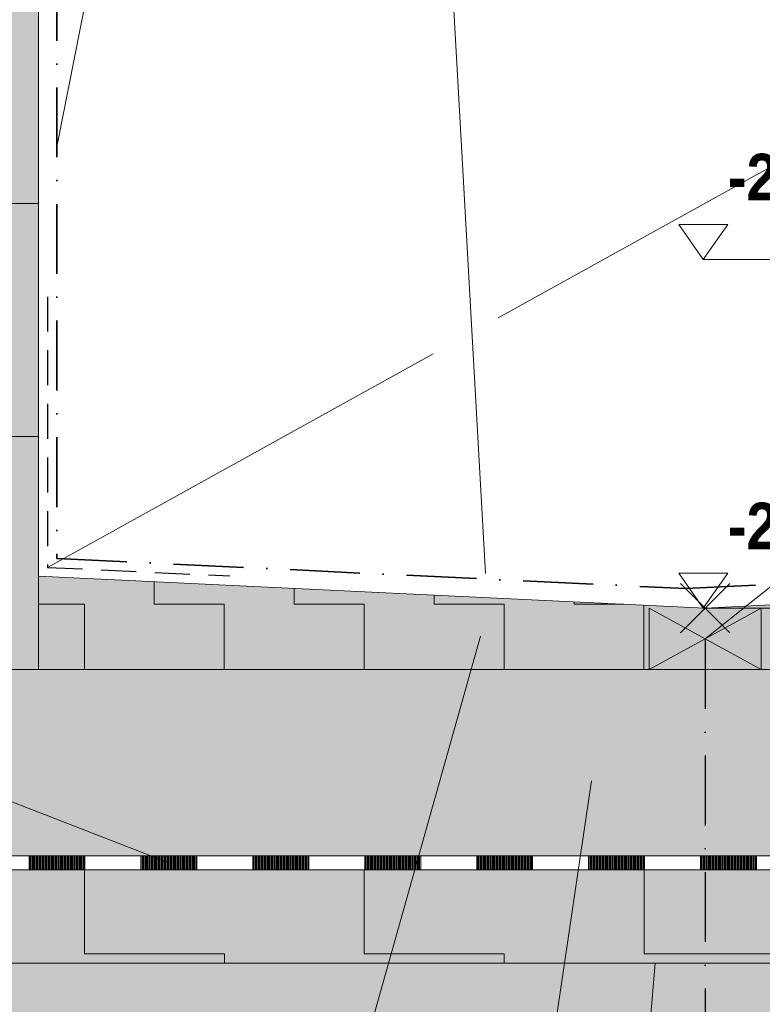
# Model space of a CAD drawing. Header units: millimetres. Extents: x 8403 to 26999, y -43919 to -18609.
# Tile 9 of 20: x 10881 to 11677, y -21804 to -20748. Entities that reach past the tile are written whole.
import ezdxf

# ---------------------------------------------------------------- set-up
doc = ezdxf.new("R2010")
doc.units = ezdxf.units.MM
doc.header["$PDMODE"] = 65
doc.linetypes.add('Cerchovana_2', pattern=[125, 75, -25, 0, -25])
doc.linetypes.add('JIS_02_1.2', pattern=[57.5, 37.5, -20])
doc.layers.add('XR$3$DETAILNÍ ŘEZ_1', color=7, linetype='Continuous', lineweight=25)
doc.styles.add('ARIALNARROW', font='ARIALN.TTF')
doc.dimstyles.new('DIMSTYLE_7', dxfattribs={"dimtxt": 50, "dimasz": 75, "dimexe": 0, "dimexo": 0, "dimgap": 25, "dimtad": 2, "dimdec": 0, "dimrnd": 1, "dimzin": 12, "dimdsep": 46, "dimtxsty": 'ARIALNARROW', "dimblk1": 'ALL_ML_STRICH', "dimblk2": 'ALL_ML_STRICH', "dimsah": 1, "dimcen": 0, "dimclrd": 6, "dimclre": 6, "dimclrt": 6, "dimadec": 0, "dimazin": 0, "dimtfac": 1, "dimtdec": 0, "dimtix": 1, "dimtmove": 2, "dimatfit": 3, "dimfxl": 0, "dimtzin": 0, "dimlwd": 0, "dimlwe": 13, "dimarcsym": 0})

# ---------------------------------------------------------------- blocks, each defined once
blk = doc.blocks.new('VZOROVÁ ČÁRA_6')
at = {"layer": 'XR$3$DETAILNÍ ŘEZ_1', "color": 7, "linetype": 'Continuous', "lineweight": 13}
for p, q in [((10890.7, -21644.9), (10890.7, -21659.9)), ((10890.7, -21644.9), (10950.7, -21644.9)), ((10890.7, -21644.9), (10950.7, -21644.9)), ((10890.7, -21644.9), (10950.7, -21644.9)), ((10890.7, -21644.9), (10950.7, -21644.9)), ((10890.7, -21644.9), (10950.7, -21644.9)), ((10891.9, -21644.9), (10891.9, -21659.9)), ((10893.1, -21644.9), (10893.1, -21659.9)), ((10894.3, -21644.9), (10894.3, -21659.9)), ((10895.5, -21644.9), (10895.5, -21659.9)), ((10896.7, -21644.9), (10896.7, -21659.9)), ((10897.9, -21644.9), (10897.9, -21659.9)), ((10899.1, -21644.9), (10899.1, -21659.9)), ((10900.3, -21644.9), (10900.3, -21659.9)), ((10901.5, -21644.9), (10901.5, -21659.9)), ((10902.7, -21644.9), (10902.7, -21659.9)), ((10903.9, -21644.9), (10903.9, -21659.9)), ((10905.1, -21644.9), (10905.1, -21659.9)), ((10906.3, -21644.9), (10906.3, -21659.9)), ((10907.5, -21644.9), (10907.5, -21659.9)), ((10908.7, -21644.9), (10908.7, -21659.9)), ((10909.9, -21644.9), (10909.9, -21659.9)), ((10911.1, -21644.9), (10911.1, -21659.9)), ((10912.3, -21644.9), (10912.3, -21659.9)), ((10913.5, -21644.9), (10913.5, -21659.9)), ((10914.7, -21644.9), (10914.7, -21659.9)), ((10915.9, -21644.9), (10915.9, -21659.9)), ((10917.1, -21644.9), (10917.1, -21659.9)), ((10918.3, -21644.9), (10918.3, -21659.9)), ((10919.5, -21644.9), (10919.5, -21659.9)), ((10920.7, -21644.9), (10920.7, -21659.9)), ((10921.9, -21644.9), (10921.9, -21659.9)), ((10923.1, -21644.9), (10923.1, -21659.9)), ((10924.3, -21644.9), (10924.3, -21659.9)), ((10925.5, -21644.9), (10925.5, -21659.9)), ((10926.7, -21644.9), (10926.7, -21659.9)), ((10927.9, -21644.9), (10927.9, -21659.9)), ((10929.1, -21644.9), (10929.1, -21659.9)), ((10930.3, -21644.9), (10930.3, -21659.9)), ((10931.5, -21644.9), (10931.5, -21659.9)), ((10932.7, -21644.9), (10932.7, -21659.9)), ((10933.9, -21644.9), (10933.9, -21659.9)), ((10935.1, -21644.9), (10935.1, -21659.9)), ((10936.3, -21644.9), (10936.3, -21659.9)), ((10937.5, -21644.9), (10937.5, -21659.9)), ((10938.7, -21644.9), (10938.7, -21659.9)), ((10939.9, -21644.9), (10939.9, -21659.9)), ((10941.1, -21644.9), (10941.1, -21659.9)), ((10942.3, -21644.9), (10942.3, -21659.9)), ((10943.5, -21644.9), (10943.5, -21659.9)), ((10944.7, -21644.9), (10944.7, -21659.9)), ((10945.9, -21644.9), (10945.9, -21659.9)), ((10947.1, -21644.9), (10947.1, -21659.9)), ((10948.3, -21644.9), (10948.3, -21659.9)), ((10949.5, -21644.9), (10949.5, -21659.9)), ((10950.7, -21644.9), (10950.7, -21659.9)), ((11010.7, -21644.9), (11010.7, -21659.9)), ((11010.7, -21644.9), (11070.7, -21644.9)), ((11010.7, -21644.9), (11070.7, -21644.9)), ((11010.7, -21644.9), (11070.7, -21644.9)), ((11010.7, -21644.9), (11070.7, -21644.9)), ((11010.7, -21644.9), (11070.7, -21644.9)), ((11011.9, -21644.9), (11011.9, -21659.9)), ((11013.1, -21644.9), (11013.1, -21659.9)), ((11014.3, -21644.9), (11014.3, -21659.9)), ((11015.5, -21644.9), (11015.5, -21659.9)), ((11016.7, -21644.9), (11016.7, -21659.9)), ((11017.9, -21644.9), (11017.9, -21659.9)), ((11019.1, -21644.9), (11019.1, -21659.9)), ((11020.3, -21644.9), (11020.3, -21659.9)), ((11021.5, -21644.9), (11021.5, -21659.9)), ((11022.7, -21644.9), (11022.7, -21659.9)), ((11023.9, -21644.9), (11023.9, -21659.9)), ((11025.1, -21644.9), (11025.1, -21659.9)), ((11026.3, -21644.9), (11026.3, -21659.9)), ((11027.5, -21644.9), (11027.5, -21659.9)), ((11028.7, -21644.9), (11028.7, -21659.9)), ((11029.9, -21644.9), (11029.9, -21659.9)), ((11031.1, -21644.9), (11031.1, -21659.9)), ((11032.3, -21644.9), (11032.3, -21659.9)), ((11033.5, -21644.9), (11033.5, -21659.9)), ((11034.7, -21644.9), (11034.7, -21659.9)), ((11035.9, -21644.9), (11035.9, -21659.9)), ((11037.1, -21644.9), (11037.1, -21659.9)), ((11038.3, -21644.9), (11038.3, -21659.9)), ((11039.5, -21644.9), (11039.5, -21659.9)), ((11040.7, -21644.9), (11040.7, -21659.9)), ((11041.9, -21644.9), (11041.9, -21659.9)), ((11043.1, -21644.9), (11043.1, -21659.9)), ((11044.3, -21644.9), (11044.3, -21659.9)), ((11045.5, -21644.9), (11045.5, -21659.9)), ((11046.7, -21644.9), (11046.7, -21659.9)), ((11047.9, -21644.9), (11047.9, -21659.9)), ((11049.1, -21644.9), (11049.1, -21659.9)), ((11050.3, -21644.9), (11050.3, -21659.9)), ((11051.5, -21644.9), (11051.5, -21659.9)), ((11052.7, -21644.9), (11052.7, -21659.9)), ((11053.9, -21644.9), (11053.9, -21659.9)), ((11055.1, -21644.9), (11055.1, -21659.9)), ((11056.3, -21644.9), (11056.3, -21659.9)), ((11057.5, -21644.9), (11057.5, -21659.9)), ((11058.7, -21644.9), (11058.7, -21659.9)), ((11059.9, -21644.9), (11059.9, -21659.9)), ((11061.1, -21644.9), (11061.1, -21659.9)), ((11062.3, -21644.9), (11062.3, -21659.9)), ((11063.5, -21644.9), (11063.5, -21659.9)), ((11064.7, -21644.9), (11064.7, -21659.9)), ((11065.9, -21644.9), (11065.9, -21659.9)), ((11067.1, -21644.9), (11067.1, -21659.9)), ((11068.3, -21644.9), (11068.3, -21659.9)), ((11069.5, -21644.9), (11069.5, -21659.9)), ((11070.7, -21644.9), (11070.7, -21659.9)), ((11130.7, -21644.9), (11130.7, -21659.9)), ((11130.7, -21644.9), (11190.7, -21644.9)), ((11130.7, -21644.9), (11190.7, -21644.9)), ((11130.7, -21644.9), (11190.7, -21644.9)), ((11130.7, -21644.9), (11190.7, -21644.9)), ((11130.7, -21644.9), (11190.7, -21644.9)), ((11131.9, -21644.9), (11131.9, -21659.9)), ((11133.1, -21644.9), (11133.1, -21659.9)), ((11134.3, -21644.9), (11134.3, -21659.9)), ((11135.5, -21644.9), (11135.5, -21659.9)), ((11136.7, -21644.9), (11136.7, -21659.9)), ((11137.9, -21644.9), (11137.9, -21659.9)), ((11139.1, -21644.9), (11139.1, -21659.9)), ((11140.3, -21644.9), (11140.3, -21659.9)), ((11141.5, -21644.9), (11141.5, -21659.9)), ((11142.7, -21644.9), (11142.7, -21659.9)), ((11143.9, -21644.9), (11143.9, -21659.9)), ((11145.1, -21644.9), (11145.1, -21659.9)), ((11146.3, -21644.9), (11146.3, -21659.9)), ((11147.5, -21644.9), (11147.5, -21659.9)), ((11148.7, -21644.9), (11148.7, -21659.9)), ((11149.9, -21644.9), (11149.9, -21659.9)), ((11151.1, -21644.9), (11151.1, -21659.9)), ((11152.3, -21644.9), (11152.3, -21659.9)), ((11153.5, -21644.9), (11153.5, -21659.9)), ((11154.7, -21644.9), (11154.7, -21659.9)), ((11155.9, -21644.9), (11155.9, -21659.9)), ((11157.1, -21644.9), (11157.1, -21659.9)), ((11158.3, -21644.9), (11158.3, -21659.9)), ((11159.5, -21644.9), (11159.5, -21659.9)), ((11160.7, -21644.9), (11160.7, -21659.9)), ((11161.9, -21644.9), (11161.9, -21659.9)), ((11163.1, -21644.9), (11163.1, -21659.9)), ((11164.3, -21644.9), (11164.3, -21659.9)), ((11165.5, -21644.9), (11165.5, -21659.9)), ((11166.7, -21644.9), (11166.7, -21659.9)), ((11167.9, -21644.9), (11167.9, -21659.9)), ((11169.1, -21644.9), (11169.1, -21659.9)), ((11170.3, -21644.9), (11170.3, -21659.9)), ((11171.5, -21644.9), (11171.5, -21659.9)), ((11172.7, -21644.9), (11172.7, -21659.9)), ((11173.9, -21644.9), (11173.9, -21659.9)), ((11175.1, -21644.9), (11175.1, -21659.9)), ((11176.3, -21644.9), (11176.3, -21659.9)), ((11177.5, -21644.9), (11177.5, -21659.9)), ((11178.7, -21644.9), (11178.7, -21659.9)), ((11179.9, -21644.9), (11179.9, -21659.9)), ((11181.1, -21644.9), (11181.1, -21659.9)), ((11182.3, -21644.9), (11182.3, -21659.9)), ((11183.5, -21644.9), (11183.5, -21659.9)), ((11184.7, -21644.9), (11184.7, -21659.9)), ((11185.9, -21644.9), (11185.9, -21659.9)), ((11187.1, -21644.9), (11187.1, -21659.9)), ((11188.3, -21644.9), (11188.3, -21659.9)), ((11189.5, -21644.9), (11189.5, -21659.9)), ((11190.7, -21644.9), (11190.7, -21659.9)), ((11250.7, -21644.9), (11250.7, -21659.9)), ((11250.7, -21644.9), (11310.7, -21644.9)), ((11250.7, -21644.9), (11310.7, -21644.9)), ((11250.7, -21644.9), (11310.7, -21644.9)), ((11250.7, -21644.9), (11310.7, -21644.9)), ((11250.7, -21644.9), (11310.7, -21644.9)), ((11251.9, -21644.9), (11251.9, -21659.9)), ((11253.1, -21644.9), (11253.1, -21659.9)), ((11254.3, -21644.9), (11254.3, -21659.9)), ((11255.5, -21644.9), (11255.5, -21659.9)), ((11256.7, -21644.9), (11256.7, -21659.9)), ((11257.9, -21644.9), (11257.9, -21659.9)), ((11259.1, -21644.9), (11259.1, -21659.9)), ((11260.3, -21644.9), (11260.3, -21659.9)), ((11261.5, -21644.9), (11261.5, -21659.9)), ((11262.7, -21644.9), (11262.7, -21659.9)), ((11263.9, -21644.9), (11263.9, -21659.9)), ((11265.1, -21644.9), (11265.1, -21659.9)), ((11266.3, -21644.9), (11266.3, -21659.9)), ((11267.5, -21644.9), (11267.5, -21659.9)), ((11268.7, -21644.9), (11268.7, -21659.9)), ((11269.9, -21644.9), (11269.9, -21659.9)), ((11271.1, -21644.9), (11271.1, -21659.9)), ((11272.3, -21644.9), (11272.3, -21659.9)), ((11273.5, -21644.9), (11273.5, -21659.9)), ((11274.7, -21644.9), (11274.7, -21659.9)), ((11275.9, -21644.9), (11275.9, -21659.9)), ((11277.1, -21644.9), (11277.1, -21659.9)), ((11278.3, -21644.9), (11278.3, -21659.9)), ((11279.5, -21644.9), (11279.5, -21659.9)), ((11280.7, -21644.9), (11280.7, -21659.9)), ((11281.9, -21644.9), (11281.9, -21659.9)), ((11283.1, -21644.9), (11283.1, -21659.9)), ((11284.3, -21644.9), (11284.3, -21659.9)), ((11285.5, -21644.9), (11285.5, -21659.9)), ((11286.7, -21644.9), (11286.7, -21659.9)), ((11287.9, -21644.9), (11287.9, -21659.9)), ((11289.1, -21644.9), (11289.1, -21659.9)), ((11290.3, -21644.9), (11290.3, -21659.9)), ((11291.5, -21644.9), (11291.5, -21659.9)), ((11292.7, -21644.9), (11292.7, -21659.9)), ((11293.9, -21644.9), (11293.9, -21659.9)), ((11295.1, -21644.9), (11295.1, -21659.9)), ((11296.3, -21644.9), (11296.3, -21659.9)), ((11297.5, -21644.9), (11297.5, -21659.9)), ((11298.7, -21644.9), (11298.7, -21659.9)), ((11299.9, -21644.9), (11299.9, -21659.9)), ((11301.1, -21644.9), (11301.1, -21659.9)), ((11302.3, -21644.9), (11302.3, -21659.9)), ((11303.5, -21644.9), (11303.5, -21659.9)), ((11304.7, -21644.9), (11304.7, -21659.9)), ((11305.9, -21644.9), (11305.9, -21659.9)), ((11307.1, -21644.9), (11307.1, -21659.9)), ((11308.3, -21644.9), (11308.3, -21659.9)), ((11309.5, -21644.9), (11309.5, -21659.9)), ((11310.7, -21644.9), (11310.7, -21659.9)), ((11370.7, -21644.9), (11370.7, -21659.9)), ((11370.7, -21644.9), (11430.7, -21644.9)), ((11370.7, -21644.9), (11430.7, -21644.9)), ((11370.7, -21644.9), (11430.7, -21644.9)), ((11370.7, -21644.9), (11430.7, -21644.9)), ((11370.7, -21644.9), (11430.7, -21644.9)), ((11371.9, -21644.9), (11371.9, -21659.9)), ((11373.1, -21644.9), (11373.1, -21659.9)), ((11374.3, -21644.9), (11374.3, -21659.9)), ((11375.5, -21644.9), (11375.5, -21659.9)), ((11376.7, -21644.9), (11376.7, -21659.9)), ((11377.9, -21644.9), (11377.9, -21659.9)), ((11379.1, -21644.9), (11379.1, -21659.9)), ((11380.3, -21644.9), (11380.3, -21659.9)), ((11381.5, -21644.9), (11381.5, -21659.9)), ((11382.7, -21644.9), (11382.7, -21659.9)), ((11383.9, -21644.9), (11383.9, -21659.9)), ((11385.1, -21644.9), (11385.1, -21659.9)), ((11386.3, -21644.9), (11386.3, -21659.9)), ((11387.5, -21644.9), (11387.5, -21659.9)), ((11388.7, -21644.9), (11388.7, -21659.9)), ((11389.9, -21644.9), (11389.9, -21659.9)), ((11391.1, -21644.9), (11391.1, -21659.9)), ((11392.3, -21644.9), (11392.3, -21659.9)), ((11393.5, -21644.9), (11393.5, -21659.9)), ((11394.7, -21644.9), (11394.7, -21659.9)), ((11395.9, -21644.9), (11395.9, -21659.9)), ((11397.1, -21644.9), (11397.1, -21659.9)), ((11398.3, -21644.9), (11398.3, -21659.9)), ((11399.5, -21644.9), (11399.5, -21659.9)), ((11400.7, -21644.9), (11400.7, -21659.9)), ((11401.9, -21644.9), (11401.9, -21659.9)), ((11403.1, -21644.9), (11403.1, -21659.9)), ((11404.3, -21644.9), (11404.3, -21659.9)), ((11405.5, -21644.9), (11405.5, -21659.9)), ((11406.7, -21644.9), (11406.7, -21659.9)), ((11407.9, -21644.9), (11407.9, -21659.9)), ((11409.1, -21644.9), (11409.1, -21659.9)), ((11410.3, -21644.9), (11410.3, -21659.9)), ((11411.5, -21644.9), (11411.5, -21659.9)), ((11412.7, -21644.9), (11412.7, -21659.9)), ((11413.9, -21644.9), (11413.9, -21659.9)), ((11415.1, -21644.9), (11415.1, -21659.9)), ((11416.3, -21644.9), (11416.3, -21659.9)), ((11417.5, -21644.9), (11417.5, -21659.9)), ((11418.7, -21644.9), (11418.7, -21659.9)), ((11419.9, -21644.9), (11419.9, -21659.9)), ((11421.1, -21644.9), (11421.1, -21659.9)), ((11422.3, -21644.9), (11422.3, -21659.9)), ((11423.5, -21644.9), (11423.5, -21659.9)), ((11424.7, -21644.9), (11424.7, -21659.9)), ((11425.9, -21644.9), (11425.9, -21659.9)), ((11427.1, -21644.9), (11427.1, -21659.9)), ((11428.3, -21644.9), (11428.3, -21659.9)), ((11429.5, -21644.9), (11429.5, -21659.9)), ((11430.7, -21644.9), (11430.7, -21659.9)), ((11490.7, -21644.9), (11490.7, -21659.9)), ((11490.7, -21644.9), (11550.7, -21644.9)), ((11490.7, -21644.9), (11550.7, -21644.9)), ((11490.7, -21644.9), (11550.7, -21644.9)), ((11490.7, -21644.9), (11550.7, -21644.9)), ((11490.7, -21644.9), (11550.7, -21644.9)), ((11491.9, -21644.9), (11491.9, -21659.9)), ((11493.1, -21644.9), (11493.1, -21659.9)), ((11494.3, -21644.9), (11494.3, -21659.9)), ((11495.5, -21644.9), (11495.5, -21659.9)), ((11496.7, -21644.9), (11496.7, -21659.9)), ((11497.9, -21644.9), (11497.9, -21659.9)), ((11499.1, -21644.9), (11499.1, -21659.9)), ((11500.3, -21644.9), (11500.3, -21659.9)), ((11501.5, -21644.9), (11501.5, -21659.9)), ((11502.7, -21644.9), (11502.7, -21659.9)), ((11503.9, -21644.9), (11503.9, -21659.9)), ((11505.1, -21644.9), (11505.1, -21659.9)), ((11506.3, -21644.9), (11506.3, -21659.9)), ((11507.5, -21644.9), (11507.5, -21659.9)), ((11508.7, -21644.9), (11508.7, -21659.9)), ((11509.9, -21644.9), (11509.9, -21659.9)), ((11511.1, -21644.9), (11511.1, -21659.9)), ((11512.3, -21644.9), (11512.3, -21659.9)), ((11513.5, -21644.9), (11513.5, -21659.9)), ((11514.7, -21644.9), (11514.7, -21659.9)), ((11515.9, -21644.9), (11515.9, -21659.9)), ((11517.1, -21644.9), (11517.1, -21659.9)), ((11518.3, -21644.9), (11518.3, -21659.9)), ((11519.5, -21644.9), (11519.5, -21659.9)), ((11520.7, -21644.9), (11520.7, -21659.9)), ((11521.9, -21644.9), (11521.9, -21659.9)), ((11523.1, -21644.9), (11523.1, -21659.9)), ((11524.3, -21644.9), (11524.3, -21659.9)), ((11525.5, -21644.9), (11525.5, -21659.9)), ((11526.7, -21644.9), (11526.7, -21659.9)), ((11527.9, -21644.9), (11527.9, -21659.9)), ((11529.1, -21644.9), (11529.1, -21659.9)), ((11530.3, -21644.9), (11530.3, -21659.9)), ((11531.5, -21644.9), (11531.5, -21659.9)), ((11532.7, -21644.9), (11532.7, -21659.9)), ((11533.9, -21644.9), (11533.9, -21659.9)), ((11535.1, -21644.9), (11535.1, -21659.9)), ((11536.3, -21644.9), (11536.3, -21659.9)), ((11537.5, -21644.9), (11537.5, -21659.9)), ((11538.7, -21644.9), (11538.7, -21659.9)), ((11539.9, -21644.9), (11539.9, -21659.9)), ((11541.1, -21644.9), (11541.1, -21659.9)), ((11542.3, -21644.9), (11542.3, -21659.9)), ((11543.5, -21644.9), (11543.5, -21659.9)), ((11544.7, -21644.9), (11544.7, -21659.9)), ((11545.9, -21644.9), (11545.9, -21659.9)), ((11547.1, -21644.9), (11547.1, -21659.9)), ((11548.3, -21644.9), (11548.3, -21659.9)), ((11549.5, -21644.9), (11549.5, -21659.9)), ((11550.7, -21644.9), (11550.7, -21659.9)), ((11610.7, -21644.9), (11610.7, -21659.9)), ((11610.7, -21644.9), (11670.7, -21644.9)), ((11610.7, -21644.9), (11670.7, -21644.9)), ((11610.7, -21644.9), (11670.7, -21644.9)), ((11610.7, -21644.9), (11670.7, -21644.9)), ((11610.7, -21644.9), (11670.7, -21644.9)), ((11611.9, -21644.9), (11611.9, -21659.9)), ((11613.1, -21644.9), (11613.1, -21659.9)), ((11614.3, -21644.9), (11614.3, -21659.9)), ((11615.5, -21644.9), (11615.5, -21659.9)), ((11616.7, -21644.9), (11616.7, -21659.9)), ((11617.9, -21644.9), (11617.9, -21659.9)), ((11619.1, -21644.9), (11619.1, -21659.9)), ((11620.3, -21644.9), (11620.3, -21659.9)), ((11621.5, -21644.9), (11621.5, -21659.9)), ((11622.7, -21644.9), (11622.7, -21659.9)), ((11623.9, -21644.9), (11623.9, -21659.9)), ((11625.1, -21644.9), (11625.1, -21659.9)), ((11626.3, -21644.9), (11626.3, -21659.9)), ((11627.5, -21644.9), (11627.5, -21659.9)), ((11628.7, -21644.9), (11628.7, -21659.9)), ((11629.9, -21644.9), (11629.9, -21659.9)), ((11631.1, -21644.9), (11631.1, -21659.9)), ((11632.3, -21644.9), (11632.3, -21659.9)), ((11633.5, -21644.9), (11633.5, -21659.9)), ((11634.7, -21644.9), (11634.7, -21659.9)), ((11635.9, -21644.9), (11635.9, -21659.9)), ((11637.1, -21644.9), (11637.1, -21659.9)), ((11638.3, -21644.9), (11638.3, -21659.9)), ((11639.5, -21644.9), (11639.5, -21659.9)), ((11640.7, -21644.9), (11640.7, -21659.9)), ((11641.9, -21644.9), (11641.9, -21659.9)), ((11643.1, -21644.9), (11643.1, -21659.9)), ((11644.3, -21644.9), (11644.3, -21659.9)), ((11645.5, -21644.9), (11645.5, -21659.9)), ((11646.7, -21644.9), (11646.7, -21659.9)), ((11647.9, -21644.9), (11647.9, -21659.9)), ((11649.1, -21644.9), (11649.1, -21659.9)), ((11650.3, -21644.9), (11650.3, -21659.9)), ((11651.5, -21644.9), (11651.5, -21659.9)), ((11652.7, -21644.9), (11652.7, -21659.9)), ((11653.9, -21644.9), (11653.9, -21659.9)), ((11655.1, -21644.9), (11655.1, -21659.9)), ((11656.3, -21644.9), (11656.3, -21659.9)), ((11657.5, -21644.9), (11657.5, -21659.9)), ((11658.7, -21644.9), (11658.7, -21659.9)), ((11659.9, -21644.9), (11659.9, -21659.9)), ((11661.1, -21644.9), (11661.1, -21659.9)), ((11662.3, -21644.9), (11662.3, -21659.9)), ((11663.5, -21644.9), (11663.5, -21659.9)), ((11664.7, -21644.9), (11664.7, -21659.9)), ((11665.9, -21644.9), (11665.9, -21659.9)), ((11667.1, -21644.9), (11667.1, -21659.9)), ((11668.3, -21644.9), (11668.3, -21659.9)), ((11669.5, -21644.9), (11669.5, -21659.9)), ((11670.7, -21644.9), (11670.7, -21659.9)), ((10830.7, -21659.9), (10890.7, -21659.9)), ((10890.7, -21659.9), (10950.7, -21659.9)), ((10950.7, -21659.9), (11010.7, -21659.9)), ((11010.7, -21659.9), (11070.7, -21659.9)), ((11070.7, -21659.9), (11130.7, -21659.9)), ((11130.7, -21659.9), (11190.7, -21659.9)), ((11190.7, -21659.9), (11250.7, -21659.9)), ((11250.7, -21659.9), (11310.7, -21659.9)), ((11310.7, -21659.9), (11370.7, -21659.9)), ((11370.7, -21659.9), (11430.7, -21659.9)), ((11430.7, -21659.9), (11490.7, -21659.9)), ((11490.7, -21659.9), (11550.7, -21659.9)), ((11550.7, -21659.9), (11610.7, -21659.9)), ((11610.7, -21659.9), (11670.7, -21659.9)), ((11670.7, -21659.9), (11730.7, -21659.9))]:
    blk.add_line(p, q, dxfattribs=at)
for points in [[(10830.7, -21644.9), (10890.7, -21644.9), (10950.7, -21644.9)], [(10830.7, -21644.9), (10890.7, -21644.9), (10950.7, -21644.9)], [(10950.7, -21644.9), (11010.7, -21644.9), (11070.7, -21644.9)], [(10950.7, -21644.9), (11010.7, -21644.9), (11070.7, -21644.9)], [(11070.7, -21644.9), (11130.7, -21644.9), (11190.7, -21644.9)], [(11070.7, -21644.9), (11130.7, -21644.9), (11190.7, -21644.9)], [(11190.7, -21644.9), (11250.7, -21644.9), (11310.7, -21644.9)], [(11190.7, -21644.9), (11250.7, -21644.9), (11310.7, -21644.9)], [(11310.7, -21644.9), (11370.7, -21644.9), (11430.7, -21644.9)], [(11310.7, -21644.9), (11370.7, -21644.9), (11430.7, -21644.9)], [(11430.7, -21644.9), (11490.7, -21644.9), (11550.7, -21644.9)], [(11430.7, -21644.9), (11490.7, -21644.9), (11550.7, -21644.9)], [(11550.7, -21644.9), (11610.7, -21644.9), (11670.7, -21644.9)], [(11550.7, -21644.9), (11610.7, -21644.9), (11670.7, -21644.9)], [(11670.7, -21644.9), (11730.7, -21644.9), (11790.7, -21644.9)], [(11670.7, -21644.9), (11730.7, -21644.9), (11790.7, -21644.9)]]:
    blk.add_lwpolyline(points, dxfattribs=at)
blk = doc.blocks.new('ALL_ML_STRICH')
at = {"color": 0, "linetype": 'ByBlock', "lineweight": -2}
for p, q in [((0, -0.5), (0, 0.5)), ((-0.3, -0.3), (0.3, 0.3)), ((-1, 0), (0.5, 0))]:
    blk.add_line(p, q, dxfattribs=at)
blk = doc.blocks.new('*D53')
at = {"layer": 'DEFPOINTS', "color": 6, "linetype": 'Continuous', "lineweight": 13}
for p in [(10650.7, -21644.9), (12515.7, -21652.4), (10650.7, -22015.8)]:
    blk.add_point(p, dxfattribs=at)
at = {"layer": 'XR$3$DETAILNÍ ŘEZ_1', "color": 6, "linetype": 'Continuous', "lineweight": -2}
for p, q in [((10650.7, -21863.7), (10650.7, -22015.8)), ((12515.7, -21863.7), (12515.7, -22015.8)), ((10650.7, -22015.8), (12515.7, -22015.8))]:
    blk.add_line(p, q, dxfattribs=at)
at = {"layer": 'XR$3$DETAILNÍ ŘEZ_1', "color": 6, "linetype": 'Continuous', "lineweight": 13, "xscale": 75, "yscale": 75, "zscale": 75, "rotation": 180}
blk.add_blockref('ALL_ML_STRICH', (10650.7, -22015.8), dxfattribs=at)
at = {"layer": 'XR$3$DETAILNÍ ŘEZ_1', "color": 6, "linetype": 'Continuous', "lineweight": 13, "xscale": 75, "yscale": 75, "zscale": 75}
blk.add_blockref('ALL_ML_STRICH', (12515.7, -22015.8), dxfattribs=at)
at = {"layer": 'XR$3$DETAILNÍ ŘEZ_1', "color": 6, "linetype": 'Continuous', "lineweight": 13, "insert": (11582.7, -21965.8), "char_height": 50, "width": 162.286, "attachment_point": 5, "style": 'ARIALNARROW'}
blk.add_mtext('\\W0.81;\\A1;{1865}', dxfattribs=at)
blk = doc.blocks.new('*D57')
at = {"layer": 'DEFPOINTS', "color": 6, "linetype": 'Continuous', "lineweight": 13}
for p in [(10920.7, -20194.9), (10080.1, -21444.9), (10650.7, -21444.9)]:
    blk.add_point(p, dxfattribs=at)
at = {"layer": 'XR$3$DETAILNÍ ŘEZ_1', "color": 6, "linetype": 'Continuous', "lineweight": -2}
for p, q in [((10252.2, -20194.9), (10080.1, -20194.9)), ((10080.1, -21444.9), (10080.1, -20194.9)), ((10246.1, -21444.9), (10080.1, -21444.9))]:
    blk.add_line(p, q, dxfattribs=at)
at = {"layer": 'XR$3$DETAILNÍ ŘEZ_1', "color": 6, "linetype": 'Continuous', "lineweight": 13, "xscale": 75, "yscale": 75, "zscale": 75}
for p, rotation in [((10080.1, -20194.9), 90), ((10080.1, -21444.9), 270)]:
    blk.add_blockref('ALL_ML_STRICH', p, dxfattribs=dict(at, rotation=rotation))
at = {"layer": 'XR$3$DETAILNÍ ŘEZ_1', "color": 6, "linetype": 'Continuous', "lineweight": 13, "insert": (10030.1, -20820.4), "char_height": 50, "width": 162.286, "attachment_point": 5, "rotation": 90, "style": 'ARIALNARROW'}
blk.add_mtext('\\W0.81;\\A1;{1250}', dxfattribs=at)
blk = doc.blocks.new('COMPLEX_ELEVATIONDIM_4')
at = {"layer": 'XR$3$DETAILNÍ ŘEZ_1', "color": 6, "linetype": 'Continuous', "lineweight": 13}
for p, q in [((11640, -20967.4), (11587.5, -20967.4)), ((11587.5, -20967.4), (11613.7, -21004.9)), ((11613.7, -21004.9), (11640, -20967.4)), ((11613.7, -21004.9), (11613.7, -21004.9)), ((11613.7, -21004.9), (11613.7, -21004.9)), ((11613.7, -21004.9), (11613.7, -21004.9)), ((11613.7, -21004.9), (11613.7, -21004.9)), ((11640, -21341.6), (11587.5, -21341.6)), ((11587.5, -21341.6), (11613.7, -21379.1)), ((11613.7, -21379.1), (11640, -21341.6)), ((11589.2, -21352.6), (11642.2, -21405.6)), ((11589.3, -21405.6), (11642.2, -21352.6)), ((11613.7, -21379.1), (11613.7, -21379.1)), ((11613.7, -21379.1), (11613.7, -21379.1)), ((11613.7, -21379.1), (11713.7, -21379.1)), ((11613.7, -21379.1), (11613.7, -21379.1)), ((11613.7, -21379.1), (11613.7, -21379.1))]:
    blk.add_line(p, q, dxfattribs=at)
blk.add_lwpolyline([(11613.7, -21004.9), (11632.5, -21004.9), (11632.5, -21004.9), (11632.5, -21004.9), (11632.5, -21004.9), (11632.5, -21004.9), (11632.5, -21004.9), (11713.7, -21004.9)], dxfattribs=at)
at = {"layer": 'XR$3$DETAILNÍ ŘEZ_1', "color": 6, "linetype": 'Continuous', "lineweight": 18, "char_height": 50, "width": 196.824, "attachment_point": 7, "style": 'ARIALNARROW'}
for s, insert in [('\\W1.05;\\fArial Narrow|i0|b1|c0|p0;-2.030', (11640, -20942.4)), ('\\W1.05;\\fArial Narrow|i0|b1|c0|p0;-2.405', (11640, -21316.6))]:
    blk.add_mtext(s, dxfattribs=dict(at, insert=insert))

msp = doc.modelspace()

# ---------------------------------------------------------------- hatches: boundary and pattern name
at = {"layer": 'XR$3$DETAILNÍ ŘEZ_1', "linetype": 'Continuous', "lineweight": 13}
for color, points in [(253, [(10870.7, -20194.9), (10870.7, -21444.9), (10900.7, -21444.9), (10900.7, -20194.9)]), (251, [(10650.7, -21444.9), (10650.7, -21644.9), (12465.7, -21644.9), (12465.7, -21444.9)])]:
    msp.add_hatch(color=color, dxfattribs=at).paths.add_polyline_path(points)
for color, points in [(9, [(12490.7, -22576.6), (12490.7, -22404.2), (11715.7, -22404.2), (11715.7, -21759.9), (10350.7, -21759.9), (10350.7, -21659.9), (9909.2, -20314.9), (9623.4, -20314.9), (9872, -22576.6)]), (11, [(10900.7, -21344.9), (10900.7, -21444.9), (12300.7, -21444.9), (12300.7, -21344.9), (11615.7, -21379.1)]), (11, [(10350.7, -21759.9), (12480.7, -21759.9), (12480.7, -21659.9), (10350.7, -21659.9)])]:
    msp.add_hatch(color=color, dxfattribs=at).paths.add_polyline_path(points, flags=0)
h = msp.add_hatch(dxfattribs=at)
h.set_pattern_fill('VZOR', scale=75, style=0, pattern_type=2)
h.set_pattern_definition([(0, (150, 150), (75, 75), [75, -75]), (90, (150, 150), (-75, 75), [75, -75])])
h.paths.add_polyline_path([(10900.7, -21344.9), (10900.7, -21444.9), (12300.7, -21444.9), (12300.7, -21344.9), (11615.7, -21379.1)], flags=0)
h = msp.add_hatch(dxfattribs=at)
h.set_pattern_fill('VZOR', scale=150, style=0, pattern_type=2)
h.set_pattern_definition([(0, (300, 300), (150, 150), [150, -150]), (90, (300, 300), (-150, 150), [150, -150])])
h.paths.add_polyline_path([(10350.7, -21759.9), (12480.7, -21759.9), (12480.7, -21659.9), (10350.7, -21659.9)], flags=0)

# ---------------------------------------------------------------- linework, layer by layer
at = {"layer": 'XR$3$DETAILNÍ ŘEZ_1', "color": 7, "linetype": 'Continuous', "lineweight": 13}
for p, q in [((10920.7, -20884), (11257.9, -19164.3)), ((11257.9, -19164.3), (11380.3, -21341.9)), ((10900.7, -21444.9), (10900.7, -20194.9)), ((11393.9, -21067.5), (11844.6, -20817.8)), ((10900.7, -20944.9), (10650.7, -20944.9)), ((11615.7, -21412), (12015.1, -21091.9)), ((9635.4, -21106.9), (11040.6, -21652.4)), ((10910.7, -21335.3), (11324, -21106.3)), ((10900.7, -21194.9), (10650.7, -21194.9)), ((10900.7, -21344.9), (11615.7, -21379.1)), ((12300.7, -21344.9), (11615.7, -21379.1)), ((11555.7, -21379.1), (11555.7, -21444.9)), ((11555.7, -21444.9), (11675.7, -21379.1)), ((11555.7, -21379.1), (11675.7, -21444.9)), ((11675.7, -21379.1), (11675.7, -21444.9)), ((10964.8, -22867.8), (11374.8, -21409.2)), ((10925.7, -21444.9), (10650.7, -21444.9)), ((12465.7, -21444.9), (10925.7, -21444.9)), ((11493.9, -21564.5), (11277.5, -23015.6)), ((10650.7, -21644.9), (12300.7, -21644.9)), ((10350.7, -21659.9), (12480.7, -21659.9)), ((10350.7, -21759.9), (12480.7, -21759.9)), ((11443.5, -23157.1), (11561.9, -21759.9))]:
    msp.add_line(p, q, dxfattribs=at)
at = {"layer": 'XR$3$DETAILNÍ ŘEZ_1', "color": 7, "linetype": 'Cerchovana_2', "lineweight": 35}
for p, q in [((10920.7, -20194.9), (10920.7, -21325.8)), ((10920.7, -21325.8), (11594.9, -21358.1)), ((11594.9, -21358.1), (12300.7, -21324.8))]:
    msp.add_line(p, q, dxfattribs=at)
at = {"layer": 'XR$3$DETAILNÍ ŘEZ_1', "color": 7, "linetype": 'JIS_02_1.2', "lineweight": 25}
for p, q in [((10910.7, -21044.9), (10910.7, -21335.3)), ((10910.7, -21335.3), (11106, -21344.5))]:
    msp.add_line(p, q, dxfattribs=at)
at = {"layer": 'XR$3$DETAILNÍ ŘEZ_1', "color": 7, "linetype": 'Cerchovana_2', "lineweight": 25}
msp.add_line((11615.7, -21412), (11615.7, -21821.9), dxfattribs=at)

# ---------------------------------------------------------------- block references
at = {"layer": 'XR$3$DETAILNÍ ŘEZ_1', "color": 6, "linetype": 'Continuous', "lineweight": 13}
msp.add_blockref('COMPLEX_ELEVATIONDIM_4', (0, 0), dxfattribs=at)
at = {"layer": 'XR$3$DETAILNÍ ŘEZ_1', "color": 7, "linetype": 'Continuous', "lineweight": 13}
msp.add_blockref('VZOROVÁ ČÁRA_6', (0, 0), dxfattribs=at)

# ---------------------------------------------------------------- dimensions: what is measured, and where the dimension line sits
at = {"layer": 'XR$3$DETAILNÍ ŘEZ_1', "color": 6, "linetype": 'Continuous', "lineweight": 13}
dim = msp.add_linear_dim(base=(10080.1, -20194.9), p1=(10246.1, -21444.9), p2=(10252.2, -20194.9), angle=90, dimstyle='DIMSTYLE_7', override={"dimpost": '<>', "dimclrd": 6, "dimclre": 6, "dimclrt": 6, "dimlwd": 0, "dimlwe": 13}, dxfattribs=at)
dim.commit()
dim.dimension.update_dxf_attribs({"geometry": '*D57', "text_midpoint": (10030.1, -20820.4), "dimtype": 160})
dim = msp.add_linear_dim(base=(12515.7, -22015.8), p1=(10650.7, -21863.7), p2=(12515.7, -21863.7), dimstyle='DIMSTYLE_7', override={"dimpost": '<>', "dimclrd": 6, "dimclre": 6, "dimclrt": 6, "dimlwd": 0, "dimlwe": 13}, dxfattribs=at)
dim.commit()
dim.dimension.update_dxf_attribs({"geometry": '*D53', "text_midpoint": (11582.7, -21965.8), "dimtype": 160})

doc.saveas('drawing.dxf')
